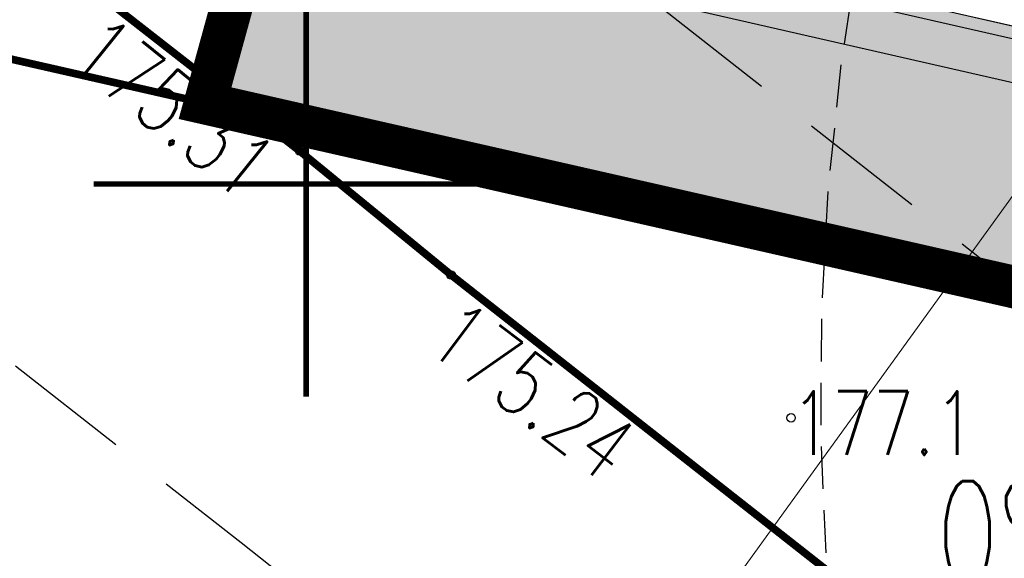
# Model space of a CAD drawing. Header units: metres. Extents: x 964 to 7125, y -212 to 9570.
# Tile 7 of 185: x 1641.47 to 1653.05, y 229.33 to 235.67. Entities that reach past the tile are written whole.
import ezdxf
from ezdxf import colors
from ezdxf.entities.mleader import LeaderData, LeaderLine
from ezdxf.enums import TextEntityAlignment as Align
from ezdxf.math import Vec2, Vec3

# ---------------------------------------------------------------- set-up
doc = ezdxf.new("R2010")
doc.units = ezdxf.units.M
for name, pattern in [('2217', [2, 1.5, -0.5]), ('2218', [1, 0.5, -0.5]), ('CENTER2', [1.125, 0.75, -0.125, 0.125, -0.125]), ('CIĄGłA', [0]), ('DASH', [0.75, 0.5, -0.25]), ('HIDDEN', [0.375, 0.25, -0.125])]:
    doc.linetypes.add(name, pattern=pattern)
for name, color, linetype, lineweight in [('- AGP-1_OPISY', 7, 'Continuous', 13), ('_IE', 240, 'Continuous', 9), ('AGP1_granica_opracow', 7, 'Continuous', 15), ('AGP1_HATCH', 7, 'Continuous', 5), ('AGP1_KRAWEZNIKI NOWE', 7, 'Continuous', 30), ('IS-KD-opis', 96, 'Continuous', 30), ('IS-KD-opis-rzedne', 96, 'Continuous', 30), ('MIEJCA PARKINGOWE', 7, 'Continuous', 9), ('STREFY GAZOCIĄG', 7, 'Continuous', 9)]:
    doc.layers.add(name, color=color, linetype=linetype, lineweight=lineweight)
for name, color, linetype in [('Dzialki', 7, 'Continuous'), ('Kontury', 7, 'Continuous'), ('OT_Rzedna', 7, 'Continuous'), ('siatka_kwadratow', 7, 'Continuous'), ('SUGP_L_0', 7, 'Continuous'), ('SUGR_T_0', 7, 'Continuous'), ('Uzytki', 7, 'Continuous'), ('ZP_strefy oddziaływania', 8, 'HIDDEN')]:
    doc.layers.add(name, color=color, linetype=linetype)
doc.styles.add('IS-0.6', font='simplex.shx', dxfattribs={"width": 0.6})
doc.styles.get("Standard").update_dxf_attribs({"font": 'arial.ttf'})
doc.styles.add('STYL_ARIAL', font='simplex', dxfattribs={"width": 0.75, "oblique": 0.1})

# ---------------------------------------------------------------- blocks, each defined once
blk = doc.blocks.new('OTRS')
at = {"color": 0}
blk.add_circle((0, 0), 0.05, dxfattribs=at)
blk = doc.blocks.new('OTRN')
at = {"color": 0}
blk.add_circle((0, 0), 0.05, dxfattribs=at)
blk = doc.blocks.new('_None', base_point=(2.5, 0))
blk = doc.blocks.new('IS-opis-studni-L-0.6')
at = {"color": 0, "linetype": 'Continuous', "lineweight": 15, "transparency": 16777216}
blk.add_line((-3.5, 0), (0, 0), dxfattribs=at)
at = {"color": 0, "linetype": 'Continuous', "lineweight": -2, "transparency": 16777216, "style": 'IS-0.6', "width": 0.6}
for p in [(-1.75, 0.25), (-1.75, -1.25), (-1.75, -2.5)]:
    blk.add_attdef('000,00', text='', height=1, dxfattribs=at).set_placement(p, align=Align.CENTER)
blk.add_attdef('S0', text='', height=1.25, dxfattribs=at).set_placement((-3.75, 0), align=Align.MIDDLE_RIGHT)

msp = doc.modelspace()

# ---------------------------------------------------------------- hatches: boundary and pattern name
at = {"layer": 'AGP1_HATCH', "transparency": 33554625}
h = msp.add_hatch(dxfattribs=at)
h.set_pattern_fill('GRASS', color=8, scale=0.02)
h.set_pattern_definition([(90, (-261.6057629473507, 0), (-0.3592102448, 0.3592102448), [0.09525, -0.6231704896]), (45, (-261.6057629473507, 0), (-0.3592102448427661, 0.3592102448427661), [0.09525, -0.41275]), (135, (-261.6057629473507, 0), (-0.3592102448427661, -0.3592102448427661), [0.09525, -0.41275])])
edge = h.paths.add_edge_path()
edge.add_line((1656.421609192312, 281.1750997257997), (1656.12732490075, 280.1037389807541))
edge.add_arc((1693.613011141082, 442.3996465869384), 166.5687194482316, 256.9943948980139, 258.1500133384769)
edge.add_line((1659.408129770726, 279.380738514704), (1659.687923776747, 279.3204852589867))
edge.add_line((1659.687923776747, 279.3204852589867), (1659.805812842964, 279.8679188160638))
edge.add_line((1659.805812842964, 279.8679188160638), (1661.428610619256, 279.5184515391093))
edge.add_line((1661.428610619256, 279.5184515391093), (1661.310721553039, 278.9710179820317))
edge.add_line((1661.310721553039, 278.9710179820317), (1671.858992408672, 276.6994623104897))
edge.add_line((1671.858992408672, 276.6994623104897), (1672.890124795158, 277.4314030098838))
edge.add_line((1672.890124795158, 277.4314030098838), (1656.421609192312, 281.1750997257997))
edge = h.paths.add_edge_path()
edge.add_line((1672.890124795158, 277.4314030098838), (1671.858992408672, 276.6994623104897))
edge.add_line((1671.858992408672, 276.6994623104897), (1700.067020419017, 270.6249021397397))
edge.add_arc((1697.571881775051, 261.9819229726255), 8.995932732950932, -9.899978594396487, 73.89711847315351, ccw=False)
edge.add_line((1706.433859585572, 260.4352636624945), (1699.674548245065, 230.8202579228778))
edge.add_line((1699.674548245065, 230.8202579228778), (1699.038714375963, 230.9653696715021))
edge.add_line((1699.038714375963, 230.9653696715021), (1697.659528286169, 224.9226379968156))
edge.add_line((1697.659528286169, 224.9226379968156), (1693.427565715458, 225.8885363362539))
edge.add_line((1693.427565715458, 225.8885363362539), (1694.802276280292, 231.9116583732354))
edge.add_line((1694.802276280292, 231.9116583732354), (1691.417076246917, 230.9890328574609))
edge.add_line((1691.417076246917, 230.9890328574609), (1687.619809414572, 231.8557167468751))
edge.add_line((1687.619809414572, 231.8557167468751), (1687.208875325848, 230.0552605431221))
edge.add_line((1687.208875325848, 230.0552605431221), (1682.488514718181, 231.1293036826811))
edge.add_line((1682.488514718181, 231.1293036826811), (1682.900170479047, 232.9329218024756))
edge.add_line((1682.900170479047, 232.9329218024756), (1676.827230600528, 234.319002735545))
edge.add_line((1676.827230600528, 234.319002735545), (1675.092447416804, 235.4907377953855))
edge.add_arc((1674.59275734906, 234.8031445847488), 0.8499850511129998, 53.99321822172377, 167.1431079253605)
edge.add_line((1673.764082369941, 234.992280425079), (1672.473484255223, 229.3376865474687))
edge.add_line((1672.473484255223, 229.3376865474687), (1668.330036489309, 230.2833823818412))
edge.add_line((1668.330036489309, 230.2833823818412), (1668.697188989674, 231.8920150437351))
edge.add_line((1668.697188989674, 231.8920150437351), (1649.540477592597, 236.2643211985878))
edge.add_line((1649.540477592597, 236.2643211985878), (1649.540154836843, 236.2643948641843))
edge.add_line((1649.540154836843, 236.2643948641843), (1649.974062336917, 238.1655061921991))
edge.add_line((1649.974062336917, 238.1655061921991), (1646.074028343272, 239.0556455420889))
edge.add_line((1646.074028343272, 239.0556455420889), (1646.786081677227, 242.1754179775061))
edge.add_line((1646.786081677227, 242.1754179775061), (1651.996839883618, 262.8037986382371))
edge.add_arc((1649.233634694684, 263.5017936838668), 2.849999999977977, 345.8234528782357, 357.692915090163)
edge.add_line((1652.081324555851, 263.3870659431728), (1652.175551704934, 265.7259047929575))
edge.add_line((1652.175551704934, 265.7259047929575), (1643.651609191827, 234.6850997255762))
edge.add_line((1643.651609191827, 234.6850997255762), (1698.061609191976, 222.3150997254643))
edge.add_line((1698.061609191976, 222.3150997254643), (1709.121609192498, 269.1950997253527))
edge.add_line((1709.121609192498, 269.1950997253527), (1672.890124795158, 277.4314030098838))
at = {"layer": 'AGP1_HATCH', "transparency": 33554477}
h = msp.add_hatch(color=8, dxfattribs=at)
h.dxf.hatch_style = 1
h.paths.add_polyline_path([(1695.781931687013, 225.8640364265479), (1694.027059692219, 226.2645664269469), (1695.2442260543, 231.597427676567), (1696.999097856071, 231.1968974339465)], flags=16)
edge = h.paths.add_edge_path()
edge.add_arc((1698.717042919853, 465.5645542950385), 190.2882127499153, 257.0703403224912, 258.0782477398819)
edge.add_line((1659.408129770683, 279.3807385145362), (1700.062718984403, 270.6258284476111))
edge.add_line((1700.062718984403, 270.6258284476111), (1700.067878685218, 270.6246543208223))
edge.add_arc((1697.571881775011, 261.981922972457), 8.99593273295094, -9.899978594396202, 73.8914287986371, ccw=False)
edge.add_line((1706.433859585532, 260.4352636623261), (1699.674548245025, 230.8202579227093))
edge.add_line((1699.674548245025, 230.8202579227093), (1699.038714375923, 230.9653696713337))
edge.add_line((1699.038714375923, 230.9653696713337), (1697.659528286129, 224.9226379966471))
edge.add_line((1697.659528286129, 224.9226379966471), (1693.429270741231, 225.8924517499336))
edge.add_line((1693.429270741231, 225.8924517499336), (1694.808442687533, 231.9351207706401))
edge.add_line((1694.808442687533, 231.9351207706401), (1694.802276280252, 231.911658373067))
edge.add_line((1694.802276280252, 231.911658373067), (1691.417076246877, 230.9890328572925))
edge.add_line((1691.417076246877, 230.9890328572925), (1687.619809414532, 231.855716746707))
edge.add_line((1687.619809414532, 231.855716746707), (1687.208875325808, 230.0552605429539))
edge.add_line((1687.208875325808, 230.0552605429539), (1682.488514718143, 231.1293036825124))
edge.add_line((1682.488514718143, 231.1293036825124), (1682.900170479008, 232.9329218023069))
edge.add_line((1682.900170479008, 232.9329218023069), (1676.827230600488, 234.3190027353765))
edge.add_line((1676.827230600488, 234.3190027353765), (1675.092447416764, 235.4907377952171))
edge.add_arc((1674.59275734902, 234.8031445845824), 0.8499850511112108, 53.99321822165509, 167.1431079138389)
edge.add_line((1673.764082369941, 234.9922804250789), (1672.473484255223, 229.3376865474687))
edge.add_line((1672.473484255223, 229.3376865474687), (1668.330036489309, 230.2833823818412))
edge.add_line((1668.330036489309, 230.2833823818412), (1668.697188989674, 231.8920150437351))
edge.add_line((1668.697188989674, 231.8920150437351), (1649.540477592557, 236.2643211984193))
edge.add_line((1649.540477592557, 236.2643211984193), (1649.540209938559, 236.2646362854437))
edge.add_line((1649.540209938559, 236.2646362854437), (1649.974117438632, 238.1657476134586))
edge.add_line((1649.974117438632, 238.1657476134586), (1646.074028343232, 239.0556455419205))
edge.add_line((1646.074028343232, 239.0556455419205), (1646.786081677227, 242.1754179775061))
edge.add_line((1646.786081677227, 242.1754179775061), (1651.996839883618, 262.8037986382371))
edge.add_arc((1649.233634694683, 263.5017936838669), 2.849999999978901, 345.8234528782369, 357.6929150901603)
edge.add_line((1652.081324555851, 263.3870659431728), (1652.176031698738, 265.7378188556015))
edge.add_line((1652.176031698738, 265.7378188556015), (1652.3519190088, 266.3773577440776))
edge.add_line((1652.3519190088, 266.3773577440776), (1652.231202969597, 263.3810276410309))
edge.add_arc((1649.233634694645, 263.501793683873), 3.000000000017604, 345.82345287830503, 357.69291509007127, ccw=False)
edge.add_line((1652.142271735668, 262.767062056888), (1646.932321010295, 242.1420404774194))
edge.add_line((1646.932321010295, 242.1420404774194), (1649.857107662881, 241.4744904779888))
edge.add_arc((1649.632042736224, 240.497337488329), 1.002737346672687, -9.8722114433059, 77.02943066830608, ccw=False)
edge.add_line((1650.619932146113, 240.3254168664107), (1649.720050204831, 236.3771931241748))
edge.add_line((1649.720050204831, 236.3771931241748), (1672.72777492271, 231.1259360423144))
edge.add_line((1672.72777492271, 231.1259360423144), (1673.617843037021, 235.0256579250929))
edge.add_arc((1674.59275734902, 234.8031445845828), 0.9999850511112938, 54.147005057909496, 167.143107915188, ccw=False)
edge.add_line((1675.178456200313, 235.6136548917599), (1676.887949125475, 234.4590017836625))
edge.add_line((1676.887949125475, 234.4590017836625), (1691.413853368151, 231.143625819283))
edge.add_line((1691.413853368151, 231.143625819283), (1694.840114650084, 232.077442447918))
edge.add_line((1694.840114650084, 232.077442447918), (1699.561685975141, 230.999872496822))
edge.add_line((1699.561685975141, 230.999872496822), (1706.286755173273, 260.464850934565))
edge.add_arc((1697.571881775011, 261.9819229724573), 8.845932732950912, 350.1249919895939, 433.863969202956)
edge.add_line((1700.030332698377, 270.4793664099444), (1659.317902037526, 279.2464152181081))
edge.add_arc((1693.613011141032, 442.3996465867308), 166.7187194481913, 256.9978913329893, 258.1291453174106, ccw=False)
edge.add_line((1656.103480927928, 279.9552974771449), (1656.139164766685, 280.1010047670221))

# ---------------------------------------------------------------- linework, layer by layer
at = {"layer": '- AGP-1_OPISY', "color": 8, "linetype": 'CIĄGłA', "lineweight": 0}
msp.add_lwpolyline([(1656.421607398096, 281.1751001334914), (1649.881609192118, 257.3950997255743), (1643.651606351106, 234.6851003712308)], dxfattribs=at)
at = {"color": 8, "linetype": 'CIĄGłA', "lineweight": 0}
msp.add_lwpolyline([(1643.651609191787, 234.6850997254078), (1698.012745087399, 222.2777755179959)], dxfattribs=at)
at = {"layer": '_IE', "color": 8, "lineweight": 30, "ltscale": 3}
msp.add_lwpolyline([(1651.271794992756, 261.9584650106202), (1647.482579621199, 247.4740591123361), (1645.475298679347, 238.6794092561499), (1649.375387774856, 237.7895113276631), (1648.997027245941, 236.131772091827), (1649.267077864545, 235.8138637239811), (1668.09846621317, 231.5158089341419), (1667.731313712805, 229.9071762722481), (1674.79954813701, 228.2939304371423)], dxfattribs=at)
at = {"layer": 'AGP1_granica_opracow', "color": 8, "linetype": 'CENTER2', "lineweight": 9, "ltscale": 5, "const_width": 0.5}
msp.add_lwpolyline([(1709.121609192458, 269.1950997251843), (1656.421609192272, 281.1750997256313), (1643.651609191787, 234.6850997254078), (1698.061609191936, 222.3150997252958), (1709.121609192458, 269.1950997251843)], dxfattribs=at)
at = {"layer": 'AGP1_KRAWEZNIKI NOWE', "color": 8, "linetype": 'CIĄGłA'}
for p, q in [((1649.720050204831, 236.3771931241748), (1672.72777492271, 231.1259360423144)), ((1668.697188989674, 231.892015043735), (1649.540477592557, 236.2643211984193))]:
    msp.add_line(p, q, dxfattribs=at)
at = {"layer": 'Dzialki', "color": 8, "const_width": 0.09}
for points in [[(1649.881609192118, 257.3950997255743), (1643.651609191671, 234.6850997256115)], [(1643.651609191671, 234.6850997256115), (1630.12940919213, 237.7584997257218)], [(1698.06160919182, 222.3150997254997), (1643.651609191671, 234.6850997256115)]]:
    msp.add_lwpolyline(points, dxfattribs=at)
at = {"layer": 'Kontury', "color": 251, "linetype": '2217', "true_color": 0x636466, "const_width": 0.09}
for points in [[(1649.881609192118, 257.3950997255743), (1643.651609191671, 234.6850997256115)], [(1643.651609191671, 234.6850997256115), (1698.06160919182, 222.3150997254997)]]:
    msp.add_lwpolyline(points, dxfattribs=at)
at = {"layer": 'MIEJCA PARKINGOWE', "color": 8, "linetype": 'DASH', "lineweight": 0}
msp.add_lwpolyline([(1649.719453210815, 236.3773293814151), (1672.727774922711, 231.1259360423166), (1673.840358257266, 236.0005804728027), (1650.832036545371, 241.2519738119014), (1649.719453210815, 236.3773293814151)], dxfattribs=at)
at = {"layer": 'siatka_kwadratow', "color": 251, "true_color": 0x636466, "const_width": 0.065}
for points in [[(1644.841609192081, 231.2350997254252), (1644.841609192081, 236.2350997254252)], [(1642.341609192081, 233.7350997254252), (1647.341609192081, 233.7350997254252)]]:
    msp.add_lwpolyline(points, dxfattribs=at)
at = {"layer": 'STREFY GAZOCIĄG', "color": 8, "linetype": 'DASH', "lineweight": 30, "ltscale": 3}
for points in [[(1634.783081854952, 246.9709654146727), (1635.74911584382, 246.2035050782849), (1649.015165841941, 235.8107331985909), (1653.523667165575, 232.2659655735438), (1658.398110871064, 228.2871366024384), (1665.981287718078, 221.989576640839), (1667.609202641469, 220.8967860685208), (1677.612429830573, 212.9200915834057), (1678.416542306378, 212.6004779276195), (1688.355148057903, 209.5312604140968), (1689.813449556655, 209.1031624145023), (1693.698616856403, 207.9402858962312)], [(1634.783081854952, 246.9709654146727), (1635.74911584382, 246.2035050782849), (1649.015165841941, 235.8107331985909), (1653.523667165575, 232.2659655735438), (1658.398110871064, 228.2871366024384), (1665.981287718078, 221.989576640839), (1667.609202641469, 220.8967860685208), (1677.612429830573, 212.9200915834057), (1678.416542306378, 212.6004779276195), (1688.355148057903, 209.5312604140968), (1689.813449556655, 209.1031624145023), (1693.698616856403, 207.9402858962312)], [(1630.417304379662, 240.1225875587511), (1630.680136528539, 240.01323403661), (1630.794102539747, 239.922694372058), (1644.07605254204, 229.5174662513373), (1648.521551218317, 226.0222338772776), (1653.313107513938, 222.1110628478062), (1661.183930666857, 215.5746228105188), (1662.878015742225, 214.4374133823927), (1673.553553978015, 205.9246099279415), (1675.754676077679, 205.0497215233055), (1686.048070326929, 201.8709390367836), (1687.539768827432, 201.4330370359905), (1691.404672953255, 200.2762255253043)], [(1630.417304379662, 240.1225875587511), (1630.680136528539, 240.01323403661), (1630.794102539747, 239.922694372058), (1644.07605254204, 229.5174662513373), (1648.521551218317, 226.0222338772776), (1653.313107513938, 222.1110628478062), (1661.183930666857, 215.5746228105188), (1662.878015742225, 214.4374133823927), (1673.553553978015, 205.9246099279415), (1675.754676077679, 205.0497215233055), (1686.048070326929, 201.8709390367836), (1687.539768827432, 201.4330370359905), (1691.404672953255, 200.2762255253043)]]:
    msp.add_lwpolyline(points, dxfattribs=at)
at = {"layer": 'SUGP_L_0', "color": 8, "const_width": 0.09}
for points in [[(1644.763609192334, 234.1230997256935), (1633.735609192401, 242.7320997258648)], [(1646.545609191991, 232.6640997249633), (1644.763609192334, 234.1230997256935)], [(1651.022609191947, 229.1440997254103), (1646.545609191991, 232.6640997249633)]]:
    msp.add_lwpolyline(points, dxfattribs=at)
at = {"layer": 'Uzytki', "color": 251, "linetype": '2218', "true_color": 0x636466, "const_width": 0.09}
for points in [[(1643.651609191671, 234.6850997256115), (1649.881609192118, 257.3950997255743)], [(1698.06160919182, 222.3150997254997), (1643.651609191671, 234.6850997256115)]]:
    msp.add_lwpolyline(points, dxfattribs=at)
at = {"layer": 'ZP_strefy oddziaływania', "color": 8, "ltscale": 2}
msp.add_lwpolyline([(1717.150832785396, 222.9354654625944), (1717.607088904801, 224.9073697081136, 0.414213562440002), (1695.141948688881, 260.8978889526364), (1688.103877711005, 262.52634680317, 0.4142135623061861), (1652.113358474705, 240.0612065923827), (1651.657102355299, 238.0893023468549, 0.4142135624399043), (1674.12224257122, 202.0987831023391), (1681.160313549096, 200.4703252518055, 0.4142135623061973)], format="xyb", close=True, dxfattribs=at)

# ---------------------------------------------------------------- block references
at = {"layer": 'OT_Rzedna', "color": 251, "true_color": 0x636466}
msp.add_blockref('OTRN', (1650.541609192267, 230.9850997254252), dxfattribs=at)
at = {"layer": 'SUGR_T_0', "color": 251, "true_color": 0x636466}
for p in [(1644.763609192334, 234.1230997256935), (1646.545609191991, 232.6640997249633)]:
    msp.add_blockref('OTRS', p, dxfattribs=at)

# ---------------------------------------------------------------- texts
at = {"layer": 'OT_Rzedna', "color": 251, "true_color": 0x636466, "style": 'STYL_ARIAL', "width": 0.75}
msp.add_text('177.1', height=0.75, dxfattribs=at).set_placement((1650.541609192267, 230.9225997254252), align=Align.MIDDLE_LEFT)
at = {"layer": 'SUGR_T_0', "color": 251, "true_color": 0x636466, "style": 'STYL_ARIAL', "width": 0.75}
msp.add_text('175.31', height=0.75, rotation=321.142, dxfattribs=at).set_placement((1644.314897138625, 233.8045433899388), align=Align.MIDDLE_RIGHT)
msp.add_text('175.24', height=0.75, rotation=322.774, dxfattribs=at).set_placement((1646.4461473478, 232.1111627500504), align=Align.MIDDLE_LEFT)

# ---------------------------------------------------------------- leaders
at = {"layer": 'IS-KD-opis', "color": 8}
ml = msp.add_multileader_mtext('Standard', dxfattribs=at)
ml.set_content('6x zbiornik retencyjny wód opadowych\\Po łącznej pojemności 84m3\\P(6x 400x240x200cm, V=14m3)', color=8, style='IS-0.6')
ml.set_leader_properties(linetype='Continuous', lineweight=9)
ml.set_arrow_properties(name='NONE')
ml.build(insert=Vec2(0, 0))
ml.multileader.update_dxf_attribs({"has_dogleg": 0, "text_left_attachment_type": 6, "text_right_attachment_type": 6, "dogleg_length": 0, "arrow_head_size": 0.25})
ctx = ml.context
ctx.base_point, ctx.char_height, ctx.arrow_head_size, ctx.landing_gap_size, ctx.plane_origin = Vec3(1637.86358495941, 218.4743322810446), 1, 0.25, 0.25, Vec3(1647.055284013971, 223.0780346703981)
ctx.left_attachment, ctx.right_attachment, ctx.text_align_type = 6, 6, 2
notes = []
notes.append((ctx, [(1, (1, 1, 0), (1655.963584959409, 218.4743322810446), (-1, 0), 0, [(0, [(1661.044499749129, 235.4797320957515)], 0, [])])]))
ctx.mtext.insert, ctx.mtext.alignment, ctx.mtext.line_spacing_style, ctx.mtext.flow_direction = Vec3(1655.713584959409, 219.8076656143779), 3, 2, 5
at = {"layer": 'IS-KD-opis-rzedne', "color": 8}
ml = msp.add_multileader_block('Standard', dxfattribs=at)
ml.set_content('IS-opis-studni-L-0.6', color=8)
ml.set_attribute('S0', 'D2', width=0)
ml.set_attribute('000,00', '177,59', width=0)
ml.set_attribute('000,00', '175,88', width=0)
ml.set_attribute('000,00', '', width=0)
ml.set_leader_properties(linetype='Continuous', lineweight=9)
ml.set_arrow_properties(name='NONE')
ml.build(insert=Vec2(0, 0))
ml.multileader.update_dxf_attribs({"has_dogleg": 0, "text_left_attachment_type": 6, "text_right_attachment_type": 6, "dogleg_length": 0, "arrow_head_size": 5, "block_connection_type": 1})
ctx = ml.context
ctx.base_point, ctx.char_height, ctx.arrow_head_size, ctx.landing_gap_size, ctx.plane_origin = Vec3(1649.482650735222, 228.5261933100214), 20, 5, 5, Vec3(1663.25517159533, 238.221320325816)
ctx.left_attachment, ctx.right_attachment, ctx.text_align_type, ctx.attachment_type = 6, 6, 2, 1
notes.append((ctx, [(0, (1, 1, 0), (1649.482650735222, 228.5261933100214), (-1, 0), 0, [(0, [(1658.456122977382, 240.947860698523)], 0, [])])]))
ctx.block.insert = Vec3(1649.482650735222, 228.5261933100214)
ml = msp.add_multileader_block('Standard', dxfattribs=at)
ml.set_content('IS-opis-studni-L-0.6', color=8)
ml.set_attribute('S0', 'OS', width=0)
ml.set_attribute('000,00', '177,61', width=0)
ml.set_attribute('000,00', '175,87', width=0)
ml.set_attribute('000,00', '175,84', width=0)
ml.set_leader_properties(linetype='Continuous', lineweight=9)
ml.set_arrow_properties(name='NONE')
ml.build(insert=Vec2(0, 0))
ml.multileader.update_dxf_attribs({"has_dogleg": 0, "text_left_attachment_type": 6, "text_right_attachment_type": 6, "dogleg_length": 0, "arrow_head_size": 5, "block_connection_type": 1})
ctx = ml.context
ctx.base_point, ctx.char_height, ctx.arrow_head_size, ctx.landing_gap_size, ctx.plane_origin = Vec3(1657.366018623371, 229.6163558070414), 20, 5, 5, Vec3(1666.179958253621, 237.5537703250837)
ctx.left_attachment, ctx.right_attachment, ctx.text_align_type, ctx.attachment_type = 6, 6, 2, 1
notes.append((ctx, [(0, (1, 1, 0), (1657.366018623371, 229.6163558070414), (-1, 0), 0, [(0, [(1661.380909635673, 240.2803106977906)], 0, [])])]))
ctx.block.insert = Vec3(1657.366018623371, 229.6163558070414)
for ctx, leaders in notes:
    for number, flags, end, landing, length, lines in leaders:
        leader = LeaderData()
        leader.index, (leader.has_last_leader_line, leader.has_dogleg_vector, leader.attachment_direction) = number, flags
        leader.last_leader_point, leader.dogleg_vector, leader.dogleg_length = Vec3(end), Vec3(landing), length
        for number, points, colour, breaks in lines:
            line = LeaderLine()
            line.index, line.vertices, line.color, line.breaks = number, Vec3.list(points), colors.encode_raw_color(colour), breaks
            leader.lines.append(line)
        ctx.leaders.append(leader)

doc.saveas('drawing.dxf')
